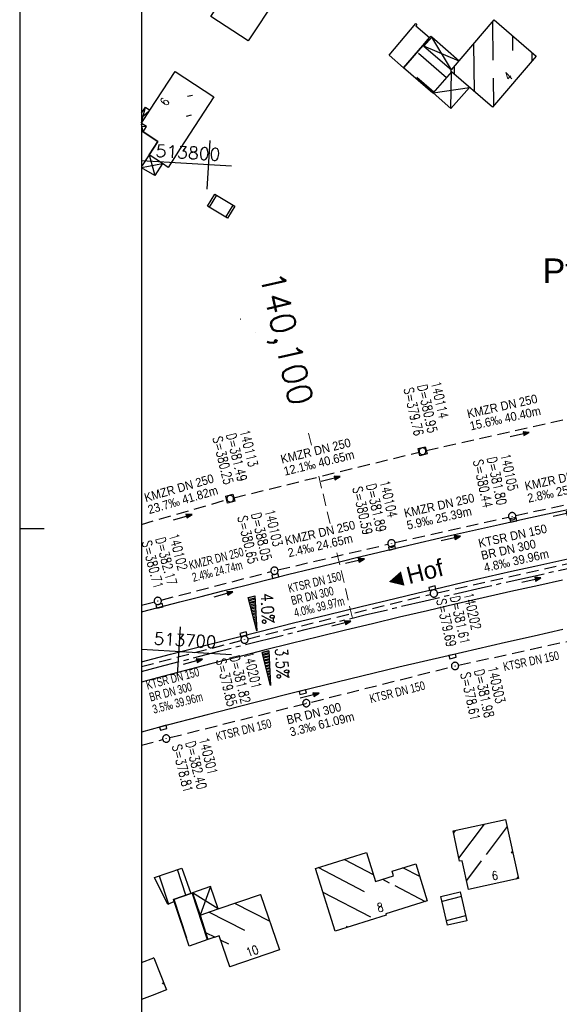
# Model space of a CAD drawing. Extents: x 4513427 to 4514562, y 5484516 to 5485110.
# Tile 3 of 15: x 4513427 to 4513537, y 5484715 to 5484917. Entities that reach past the tile are written whole.
import ezdxf
from ezdxf.enums import TextEntityAlignment as Align

# ---------------------------------------------------------------- set-up
doc = ezdxf.new("R2010")
doc.units = 0
doc.header["$LTSCALE"] = 10
doc.header["$MEASUREMENT"] = 0
for name, pattern in [('ACHSE', [5.5, 4, -0.5, 0.5, -0.5]), ('LT00', [0]), ('LT17', [0.15, 0.1, -0.05]), ('STRICHLINIE2', [0.375, 0.25, -0.125])]:
    doc.linetypes.add(name, pattern=pattern)
doc.layers.get('0').update_dxf_attribs({"linetype": 'LT00'})
for name, color, linetype in [('-BESCH', 7, 'STRICHLINIE2'), ('-BKAN014', 140, 'LT00'), ('-BKAN016', 140, 'LT00'), ('-BSCH014', 5, 'LT00'), ('-BSCH016', 5, 'LT00'), ('-Halt-Pfeil', 4, 'LT00'), ('-ORTSBEZEICHNUNG', 152, 'Continuous'), ('-RICHTUNG-NAME', 250, 'Continuous'), ('A-TEXT-KILOMETER', 30, 'LT17'), ('AX-020', 250, 'ACHSE'), ('DFK_BEB_SCHR', 254, 'LT00'), ('DFK_BEBAUUNG', 250, 'LT00'), ('DFK_HAUS_NR', 250, 'Continuous'), ('QUER_OST', 11, 'LT00'), ('QUER_WEST', 11, 'LT00'), ('RAHMEN', 250, 'Continuous'), ('V_AFBR_BAB', 250, 'LT00'), ('V_KA_MULD', 182, 'LT00'), ('V_KA_PRUF', 182, 'LT00'), ('V_RASTER', 250, 'LT00'), ('V_SINKK', 182, 'LT00')]:
    doc.layers.add(name, color=color, linetype=linetype)
doc.styles.add('Arial', font='arial.ttf')
doc.styles.add('Haltungsbeschriftung', font='arial.ttf', dxfattribs={"width": 0.75})
doc.styles.add('Kilometrierung', font='romans.shx')
doc.styles.add('ROMANS', font='romans.shx')
doc.styles.add('schachtbeschriftung', font='romans.shx', dxfattribs={"width": 0.75, "height": 0.2})
doc.styles.get("Standard").update_dxf_attribs({"font": 'romans.shx', "width": 0.8})

# ---------------------------------------------------------------- blocks, each defined once
blk = doc.blocks.new('SYMB0001')
at = {"color": 0, "linetype": 'ByBlock'}
for p, q in [((-0.015712, 0), (0.010166, 0.012015)), ((0, -0.021257), (-0.015712, 0)), ((0.010166, 0.012015), (0, -0.021257))]:
    blk.add_line(p, q, dxfattribs=at)
blk = doc.blocks.new('SYMB0003')
at = {"color": 0, "linetype": 'ByBlock'}
for p, q in [((-0.015712, 0), (0.010166, 0.012015)), ((0, -0.021257), (-0.015712, 0)), ((0.010166, 0.012015), (0, -0.021257))]:
    blk.add_line(p, q, dxfattribs=at)
for points in [[(-0.031395, 0.499013), (-0.093691, 0.491144), (-0.154509, 0.475528), (-0.21289, 0.452414), (-0.267913, 0.422164), (-0.318712, 0.385257), (-0.364484, 0.342274), (-0.404509, 0.293893), (-0.438154, 0.240877), (-0.464888, 0.184062), (-0.484292, 0.124345), (-0.496058, 0.062667), (-0.5, 0)], [(-0.5, 0), (-0.496058, -0.062667), (-0.484292, -0.124345), (-0.464888, -0.184062), (-0.438154, -0.240877), (-0.404509, -0.293893), (-0.364485, -0.342274), (-0.318712, -0.385257), (-0.267914, -0.422164), (-0.21289, -0.452414), (-0.154509, -0.475529), (-0.093691, -0.491144), (-0.031395, -0.499014), (0.031395, -0.499014)], [(0.5, 0), (0.496057, 0.062667), (0.484292, 0.124345), (0.464888, 0.184062), (0.438153, 0.240877), (0.404509, 0.293893), (0.364484, 0.342274), (0.318712, 0.385257), (0.267913, 0.422164), (0.21289, 0.452414), (0.154509, 0.475528), (0.093691, 0.491144), (0.031395, 0.499013), (-0.031395, 0.499013)], [(0.031395, -0.499014), (0.093691, -0.491144), (0.154509, -0.475529), (0.21289, -0.452414), (0.267914, -0.422164), (0.318712, -0.385257), (0.364485, -0.342274), (0.404509, -0.293893), (0.438154, -0.240877), (0.464889, -0.184062), (0.484292, -0.124345), (0.496058, -0.062667), (0.5, 0)]]:
    blk.add_lwpolyline(points, dxfattribs=at)
blk = doc.blocks.new('SYMB1210')
at = {"color": 0, "linetype": 'ByBlock'}
blk.add_line((0.018815, -0.179014), (0.055623, -0.17119), dxfattribs=at)
for points in [[(-0.2, -0.2), (-0.2, 0.2), (0.2, 0.2), (0.2, -0.2), (-0.2, -0.2)], [(0.018815, 0.179014), (-0.018815, 0.179014), (-0.055623, 0.17119), (-0.09, 0.155885), (-0.120444, 0.133766), (-0.145623, 0.105801), (-0.164438, 0.073213), (-0.176067, 0.037424), (-0.18, 0)], [(-0.18, 0), (-0.176067, -0.037424), (-0.164438, -0.073213), (-0.145623, -0.105801), (-0.120444, -0.133766), (-0.09, -0.155885), (-0.055623, -0.17119), (-0.018815, -0.179014), (0.018815, -0.179014)], [(0.18, 0), (0.176067, 0.037424), (0.164438, 0.073213), (0.145623, 0.105801), (0.120444, 0.133766), (0.09, 0.155885), (0.055623, 0.17119), (0.018815, 0.179014)], [(0.055623, -0.17119), (0.09, -0.155885), (0.120444, -0.133766), (0.145623, -0.105801), (0.164438, -0.073213), (0.176067, -0.037424), (0.18, 0)]]:
    blk.add_lwpolyline(points, dxfattribs=at)
blk = doc.blocks.new('SYMB0652')
at = {"color": 0, "linetype": 'ByBlock'}
blk.add_lwpolyline([(-0.15, -0.075), (0.15, -0.075), (0.15, 0.075), (-0.15, 0.075), (-0.15, -0.075)], dxfattribs=at)
blk = doc.blocks.new('SYMB0070')
at = {"color": 0, "linetype": 'ByBlock'}
for p, q in [((-0.5, 0), (0.2, 0)), ((0.5, 0), (0.2, 0.1)), ((0.2, 0.1), (0.2, 0)), ((0.468, 0), (0.21, 0.086)), ((0.21, 0.086), (0.21, -0.086)), ((0.21, -0.086), (0.468, 0)), ((0.22, -0.072), (0.437, 0)), ((0.23, -0.058), (0.405, 0)), ((0.24, -0.045), (0.374, 0)), ((0.342, 0), (0.25, 0.031)), ((0.25, 0.031), (0.25, -0.031)), ((0.25, -0.031), (0.342, 0)), ((0.26, -0.017), (0.31, 0)), ((0.27, -0.003), (0.279, 0))]:
    blk.add_line(p, q, dxfattribs=at)
for points in [[(0.2, 0), (0.2, -0.1), (0.5, 0)], [(0.437, 0), (0.22, 0.072), (0.22, -0.072)], [(0.405, 0), (0.23, 0.058), (0.23, -0.058)], [(0.374, 0), (0.24, 0.045), (0.24, -0.045)], [(0.31, 0), (0.26, 0.017), (0.26, -0.017)], [(0.279, 0), (0.27, 0.003), (0.27, -0.003)]]:
    blk.add_lwpolyline(points, dxfattribs=at)

msp = doc.modelspace()

# ---------------------------------------------------------------- linework, layer by layer
at = {"layer": '-BESCH'}
for p, q in [((4513510.08, 5484829.08), (4513548.05, 5484837.56)), ((4513470.61, 5484819.36), (4513508.62, 5484828.74)), ((4513528.47, 5484815.74), (4513551.74, 5484820.77)), ((4513451.7, 5484813.91), (4513469.17, 5484818.97)), ((4513503.7, 5484810.16), (4513527.01, 5484815.41)), ((4513479.69, 5484804.57), (4513502.24, 5484809.83)), ((4513512.39, 5484799.89), (4513549.93, 5484808.26)), ((4513455.74, 5484798.38), (4513478.24, 5484804.21)), ((4513451.7, 5484797.3), (4513454.29, 5484797.99)), ((4513473.56, 5484790.45), (4513510.93, 5484799.55)), ((4513516.75, 5484785.01), (4513572.09, 5484797.16)), ((4513451.7, 5484784.73), (4513472.11, 5484790.08)), ((4513457.49, 5484770.14), (4513515.29, 5484784.67)), ((4513451.7, 5484768.57), (4513456.04, 5484769.76))]:
    msp.add_line(p, q, dxfattribs=at)
at = {"layer": 'A-TEXT-KILOMETER', "lineweight": 0, "ltscale": 2.5}
for p, q in [((4513486.55, 5484830.19), (4513485.75, 5484833.61)), ((4513490.38, 5484814.07), (4513487.79, 5484824.97)), ((4513494.97, 5484794.69), (4513491.61, 5484808.85))]:
    msp.add_line(p, q, dxfattribs=at)
at = {"layer": 'AX-020', "ltscale": 0.2, "flags": 128}
msp.add_lwpolyline([(4513451.7, 5484783.72), (4513455.27, 5484784.67), (4513467.53, 5484787.86), (4513472.98, 5484789.25), (4513485.27, 5484792.32), (4513497.58, 5484795.32), (4513509.91, 5484798.25), (4513522.26, 5484801.09), (4513534.62, 5484803.86), (4513547, 5484806.54), (4513559.4, 5484809.15), (4513571.81, 5484811.68), (4513584.24, 5484814.14), (4513596.69, 5484816.51), (4513609.15, 5484818.81), (4513621.62, 5484821.02), (4513634.11, 5484823.16), (4513646.61, 5484825.22), (4513659.13, 5484827.2), (4513671.65, 5484829.1), (4513684.19, 5484830.92), (4513696.74, 5484832.67), (4513709.3, 5484834.33), (4513721.87, 5484835.91), (4513734.45, 5484837.42), (4513747.04, 5484838.84), (4513759.64, 5484840.19), (4513772.24, 5484841.46), (4513784.86, 5484842.64), (4513797.48, 5484843.75), (4513810.11, 5484844.78), (4513822.74, 5484845.72), (4513835.38, 5484846.59), (4513848.02, 5484847.38), (4513860.67, 5484848.09), (4513873.33, 5484848.72), (4513885.99, 5484849.26), (4513898.65, 5484849.73), (4513911.31, 5484850.12), (4513923.98, 5484850.43), (4513936.64, 5484850.66), (4513949.31, 5484850.8), (4513961.98, 5484850.87), (4513974.65, 5484850.86), (4513987.32, 5484850.77), (4513999.99, 5484850.6), (4514012.66, 5484850.35), (4514025.32, 5484850.01), (4514037.99, 5484849.6), (4514050.65, 5484849.11), (4514063.3, 5484848.54), (4514075.95, 5484847.89), (4514088.6, 5484847.16), (4514093.37, 5484846.86), (4514106.01, 5484846.02), (4514118.65, 5484845.1), (4514131.28, 5484844.12), (4514143.9, 5484843.06), (4514156.52, 5484841.94), (4514169.14, 5484840.77), (4514181.75, 5484839.53), (4514194.35, 5484838.25), (4514206.95, 5484836.92), (4514219.55, 5484835.55), (4514232.14, 5484834.14), (4514244.73, 5484832.7), (4514257.31, 5484831.22), (4514269.89, 5484829.72), (4514282.47, 5484828.2), (4514295.04, 5484826.66), (4514307.62, 5484825.11), (4514320.19, 5484823.55), (4514336.21, 5484821.55), (4514340.3, 5484821.04), (4514354.32, 5484819.29), (4514368.33, 5484817.55), (4514376.7, 5484816.51)], dxfattribs=at)
at = {"layer": 'DFK_BEB_SCHR'}
for p, q in [((4513523.86, 5484909.14), (4513523.76, 5484917.08)), ((4513527.79, 5484914.19), (4513527.83, 5484911.13)), ((4513519.81, 5484912.48), (4513519.93, 5484902.76)), ((4513508.51, 5484910.61), (4513514.27, 5484905.61)), ((4513531.86, 5484909.04), (4513531.84, 5484910.7)), ((4513515.89, 5484906.23), (4513515.87, 5484907.88)), ((4513511.64, 5484902.6), (4513508.2, 5484905.58)), ((4513523.97, 5484899.94), (4513523.9, 5484905.48)), ((4513461.13, 5484901.77), (4513462.14, 5484901.99)), ((4513461.89, 5484897.85), (4513460.88, 5484897.63)), ((4513467.05, 5484881.49), (4513465.56, 5484879.02)), ((4513468.99, 5484876.95), (4513470.47, 5484879.42)), ((4513516.82, 5484745.43), (4513522.05, 5484752.39)), ((4513526.68, 5484751.9), (4513522.38, 5484746.18)), ((4513516.06, 5484751.09), (4513515.69, 5484750.59)), ((4513527.6, 5484746.46), (4513527.82, 5484746.75)), ((4513497.46, 5484738.5), (4513487.95, 5484743.47)), ((4513493.35, 5484745.16), (4513499.24, 5484742.08)), ((4513508.76, 5484741.62), (4513505.3, 5484743.43)), ((4513521.4, 5484744.88), (4513518.36, 5484740.83)), ((4513455.31, 5484741.77), (4513457.2, 5484735.96)), ((4513460.8, 5484737.84), (4513459.09, 5484743.08)), ((4513528.95, 5484741.6), (4513528.58, 5484741.11)), ((4513501.15, 5484741.08), (4513502.52, 5484740.37)), ((4513503.67, 5484739.77), (4513509.88, 5484736.52)), ((4513465.25, 5484728.67), (4513462.11, 5484738.29)), ((4513476.12, 5484737.9), (4513476.01, 5484737.96)), ((4513488.91, 5484738.45), (4513498.64, 5484733.37)), ((4513517.31, 5484737.51), (4513513.34, 5484736.53)), ((4513458.33, 5484736.99), (4513460.92, 5484729.05)), ((4513470.75, 5484736.15), (4513477.99, 5484732.46)), ((4513472.86, 5484730.59), (4513465.48, 5484734.34)), ((4513514.26, 5484732.63), (4513518.2, 5484733.61)), ((4513494.09, 5484731.23), (4513493.72, 5484731.42)), ((4513464.84, 5484730.18), (4513466.77, 5484729.2)), ((4513467.93, 5484728.61), (4513469.52, 5484727.8)), ((4513454.21, 5484724.94), (4513454.17, 5484724.96)), ((4513469.88, 5484723.13), (4513469.78, 5484723.18)), ((4513455.92, 5484719.82), (4513456.3, 5484719.65))]:
    msp.add_line(p, q, dxfattribs=at)
at = {"layer": 'DFK_BEBAUUNG'}
for p, q in [((4513515.26, 5484907.18), (4513511.25, 5484913.92)), ((4513516.83, 5484908.99), (4513511.25, 5484913.92)), ((4513516.83, 5484908.99), (4513509.62, 5484912.02)), ((4513515.13, 5484899.24), (4513515.28, 5484906.75)), ((4513511.51, 5484902.46), (4513518.98, 5484903.58)), ((4513515.13, 5484899.24), (4513518.98, 5484903.58)), ((4513511.51, 5484902.46), (4513515.13, 5484899.24)), ((4513451.7, 5484896.36), (4513452.51, 5484899.49)), ((4513451.7, 5484898.26), (4513452.51, 5484899.49)), ((4513452.51, 5484899.49), (4513453.41, 5484898.89)), ((4513453.41, 5484898.89), (4513451.7, 5484897.3)), ((4513452.04, 5484894.44), (4513451.7, 5484896.03)), ((4513451.7, 5484895.64), (4513452.71, 5484895.58)), ((4513453.25, 5484889.71), (4513454.39, 5484885.48)), ((4513451.7, 5484887.17), (4513455.97, 5484887.93)), ((4513454.39, 5484885.48), (4513451.7, 5484887.07)), ((4513455.97, 5484887.93), (4513454.39, 5484885.48)), ((4513465.87, 5484739.59), (4513462.14, 5484738.3)), ((4513465.87, 5484739.59), (4513463.69, 5484733.72)), ((4513467.44, 5484735.01), (4513465.87, 5484739.59)), ((4513467.44, 5484735.01), (4513462.14, 5484738.3))]:
    msp.add_line(p, q, dxfattribs=at)
for points in [[(4513473.55, 5484913.11), (4513465.89, 5484918.14), (4513471.65, 5484926.95), (4513475.03, 5484924.76), (4513479.36, 5484921.96), (4513473.55, 5484913.11)], [(4513515.06, 5484906.97), (4513515.26, 5484907.18), (4513524.05, 5484917.42), (4513532.67, 5484909.98), (4513523.69, 5484899.54), (4513515.28, 5484906.75), (4513515.06, 5484906.97)], [(4513509.4, 5484912.2), (4513505.44, 5484907.59), (4513502.48, 5484910.16), (4513507.99, 5484916.67), (4513508.2, 5484916.48), (4513507.96, 5484916.21), (4513510.79, 5484913.81), (4513509.4, 5484912.2)], [(4513511.44, 5484902.38), (4513505.44, 5484907.59), (4513509.4, 5484912.2), (4513510.79, 5484913.81), (4513511.04, 5484914.11), (4513511.25, 5484913.92), (4513509.62, 5484912.02), (4513515.26, 5484907.18), (4513515.06, 5484906.97), (4513515.28, 5484906.75), (4513511.44, 5484902.38)], [(4513451.7, 5484896.27), (4513453.41, 5484898.89), (4513458.56, 5484906.82), (4513466.52, 5484901.61), (4513459.61, 5484891.03), (4513457.13, 5484887.16), (4513455.97, 5484887.93), (4513453.25, 5484889.71), (4513455.06, 5484892.47)], [(4513455.06, 5484892.47), (4513452.04, 5484894.44), (4513452.71, 5484895.58), (4513451.7, 5484896.19)], [(4513451.7, 5484894.66), (4513452.04, 5484894.44), (4513455.06, 5484892.47), (4513453.25, 5484889.71), (4513451.7, 5484887.35)], [(4513470.81, 5484879.22), (4513469.33, 5484876.74), (4513465.22, 5484879.23), (4513466.7, 5484881.7), (4513470.81, 5484879.22)], [(4513517.46, 5484744.84), (4513516.96, 5484744.77), (4513515.61, 5484750.99), (4513526.37, 5484753.34), (4513529.04, 5484741.21), (4513518.78, 5484738.96), (4513517.46, 5484744.84)], [(4513491.44, 5484730.4), (4513487.4, 5484743.3), (4513497.83, 5484746.57), (4513499.7, 5484740.62), (4513503.39, 5484741.78), (4513503.09, 5484742.74), (4513507.96, 5484744.26), (4513510.27, 5484736.64), (4513501.79, 5484733.97), (4513501.86, 5484733.69), (4513491.44, 5484730.4)], [(4513458.25, 5484736.96), (4513458.39, 5484736.52), (4513457.12, 5484735.92), (4513454.33, 5484741.43), (4513459.99, 5484743.39), (4513461.78, 5484738.18), (4513458.25, 5484736.96)], [(4513458.39, 5484736.52), (4513458.25, 5484736.96), (4513461.78, 5484738.18), (4513462.14, 5484738.3), (4513463.69, 5484733.72), (4513465.33, 5484728.69), (4513461.49, 5484727.36), (4513458.39, 5484736.52)], [(4513465.33, 5484728.69), (4513463.69, 5484733.72), (4513467.44, 5484735.01), (4513476.09, 5484737.98), (4513480.02, 5484726.58), (4513469.8, 5484723.1), (4513467.63, 5484729.49), (4513465.33, 5484728.69)], [(4513513.1, 5484737.55), (4513517.07, 5484738.53), (4513518.44, 5484732.58), (4513514.49, 5484731.65), (4513513.1, 5484737.55)], [(4513451.7, 5484723.99), (4513454.2, 5484724.97), (4513456.79, 5484718.4), (4513453.89, 5484717.25), (4513451.7, 5484716.39)]]:
    msp.add_lwpolyline(points, dxfattribs=at)
at = {"layer": 'QUER_OST'}
for p, q in [((4513474.96, 5484799.17), (4513473.62, 5484798.83)), ((4513473.69, 5484798.54), (4513474.98, 5484798.86)), ((4513475, 5484798.56), (4513473.76, 5484798.25)), ((4513473.84, 5484797.96), (4513475.01, 5484798.25)), ((4513475.03, 5484797.95), (4513473.91, 5484797.67)), ((4513473.99, 5484797.37), (4513475.04, 5484797.64)), ((4513475.06, 5484797.34), (4513474.06, 5484797.08)), ((4513474.13, 5484796.79), (4513475.07, 5484797.03)), ((4513475.09, 5484796.73), (4513474.21, 5484796.5)), ((4513474.28, 5484796.21), (4513475.11, 5484796.42)), ((4513475.12, 5484796.12), (4513474.35, 5484795.92)), ((4513474.43, 5484795.63), (4513475.14, 5484795.81)), ((4513475.15, 5484795.5), (4513474.5, 5484795.34)), ((4513474.58, 5484795.05), (4513475.17, 5484795.2)), ((4513475.18, 5484794.89), (4513474.65, 5484794.76)), ((4513474.72, 5484794.47), (4513475.2, 5484794.59)), ((4513475.21, 5484794.28), (4513474.8, 5484794.18)), ((4513474.87, 5484793.89), (4513475.23, 5484793.98)), ((4513475.25, 5484793.67), (4513474.95, 5484793.59)), ((4513475.02, 5484793.3), (4513475.26, 5484793.37)), ((4513475.28, 5484793.06), (4513475.09, 5484793.01)), ((4513475.17, 5484792.72), (4513475.29, 5484792.75)), ((4513475.31, 5484792.45), (4513475.24, 5484792.43)), ((4513475.31, 5484792.14), (4513475.32, 5484792.14))]:
    msp.add_line(p, q, dxfattribs=at)
msp.add_lwpolyline([(4513474.96, 5484799.22), (4513475.33, 5484792.09), (4513473.6, 5484798.88), (4513474.96, 5484799.22)], dxfattribs=at)
at = {"layer": 'QUER_WEST'}
for p, q in [((4513477.82, 5484787.93), (4513476.47, 5484787.59)), ((4513476.54, 5484787.29), (4513477.83, 5484787.62)), ((4513477.85, 5484787.32), (4513476.62, 5484787)), ((4513476.69, 5484786.71), (4513477.86, 5484787.01)), ((4513477.88, 5484786.7), (4513476.77, 5484786.42)), ((4513476.84, 5484786.13), (4513477.9, 5484786.4)), ((4513477.91, 5484786.09), (4513476.91, 5484785.84)), ((4513476.99, 5484785.55), (4513477.93, 5484785.79)), ((4513477.94, 5484785.48), (4513477.06, 5484785.26)), ((4513477.13, 5484784.97), (4513477.96, 5484785.18)), ((4513477.97, 5484784.87), (4513477.21, 5484784.68)), ((4513477.28, 5484784.39), (4513477.99, 5484784.57)), ((4513478.01, 5484784.26), (4513477.36, 5484784.1)), ((4513477.43, 5484783.8), (4513478.02, 5484783.95)), ((4513478.04, 5484783.65), (4513477.5, 5484783.51)), ((4513477.58, 5484783.22), (4513478.05, 5484783.34)), ((4513478.07, 5484783.04), (4513477.65, 5484782.93)), ((4513477.72, 5484782.64), (4513478.08, 5484782.73)), ((4513478.1, 5484782.43), (4513477.8, 5484782.35)), ((4513477.87, 5484782.06), (4513478.11, 5484782.12)), ((4513478.13, 5484781.82), (4513477.95, 5484781.77)), ((4513478.02, 5484781.48), (4513478.15, 5484781.51)), ((4513478.16, 5484781.21), (4513478.09, 5484781.19)), ((4513478.17, 5484780.9), (4513478.18, 5484780.9))]:
    msp.add_line(p, q, dxfattribs=at)
msp.add_lwpolyline([(4513477.81, 5484787.98), (4513478.18, 5484780.85), (4513476.46, 5484787.63), (4513477.81, 5484787.98)], dxfattribs=at)
at = {"layer": 'RAHMEN'}
msp.add_line((4513426.7, 5484813.05), (4513431.7, 5484813.05), dxfattribs=at)
for points in [[(4513426.7, 5484516.05), (4514561.7, 5484516.05), (4514561.7, 5485110.05), (4513426.7, 5485110.05), (4513426.7, 5484516.05)], [(4513451.7, 5484521.05), (4514376.7, 5484521.05), (4514376.7, 5485105.05), (4513451.7, 5485105.05), (4513451.7, 5484521.05)]]:
    msp.add_lwpolyline(points, dxfattribs=at)
at = {"layer": 'V_AFBR_BAB'}
for points in [[(4513451.7, 5484795.96), (4513455.12, 5484796.85), (4513459.53, 5484797.99), (4513463.94, 5484799.12), (4513468.36, 5484800.25), (4513472.88, 5484801.39), (4513477.41, 5484802.54), (4513481.94, 5484803.67), (4513486.47, 5484804.8), (4513491, 5484805.91), (4513495.54, 5484807.02), (4513505.39, 5484809.37), (4513515.26, 5484811.67), (4513525.14, 5484813.9), (4513530.55, 5484815.1), (4513535.96, 5484816.28), (4513541.38, 5484817.45)], [(4513451.7, 5484785.7), (4513457.63, 5484787.26), (4513466.8, 5484789.63), (4513475.98, 5484791.95), (4513482.89, 5484793.67), (4513489.8, 5484795.37), (4513496.72, 5484797.05), (4513503.64, 5484798.71), (4513508.43, 5484799.85), (4513513.21, 5484800.98), (4513518.01, 5484802.09), (4513522.8, 5484803.19), (4513527.6, 5484804.28), (4513532.4, 5484805.35), (4513537.32, 5484806.43), (4513542.25, 5484807.5)], [(4513538.08, 5484802.44), (4513533.17, 5484801.36), (4513527.46, 5484800.1), (4513521.75, 5484798.81), (4513516.04, 5484797.5), (4513510.34, 5484796.18), (4513504.65, 5484794.84), (4513499.08, 5484793.52), (4513493.53, 5484792.18), (4513487.97, 5484790.82), (4513482.42, 5484789.45), (4513476.87, 5484788.06), (4513471.39, 5484786.67), (4513465.9, 5484785.26), (4513460.42, 5484783.83), (4513454.95, 5484782.39), (4513451.7, 5484781.53)], [(4513538.15, 5484792.3), (4513532.25, 5484790.99), (4513526.36, 5484789.67), (4513520.47, 5484788.33), (4513514.58, 5484786.96), (4513504.45, 5484784.58), (4513494.33, 5484782.15), (4513484.23, 5484779.66), (4513474.7, 5484777.27), (4513465.18, 5484774.83), (4513455.68, 5484772.35), (4513451.7, 5484771.29)]]:
    msp.add_lwpolyline(points, dxfattribs=at)
at = {"layer": 'V_RASTER'}
for p, q in [((4513465.72, 5484892.67), (4513465.11, 5484882.69)), ((4513470.16, 5484887.39), (4513451.7, 5484888.52)), ((4513459.64, 5484792.86), (4513459.03, 5484782.87)), ((4513451.7, 5484788.33), (4513470.16, 5484787.21))]:
    msp.add_line(p, q, dxfattribs=at)

# ---------------------------------------------------------------- block references
at = {"layer": '-Halt-Pfeil'}
for p, xscale, yscale, zscale, rotation in [((4513529.28, 5484832.35), 4.000000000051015, 4.000000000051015, 4.000000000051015, 12.58152999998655), ((4513490.51, 5484823.25), 4.000000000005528, 4.000000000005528, 4.000000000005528, 13.86406999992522), ((4513460.14, 5484815.39), 4.000000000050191, 4.000000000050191, 4.000000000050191, 16.20400308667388), ((4513538.09, 5484816.02), 3.999999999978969, 3.999999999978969, 3.999999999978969, 12.20979999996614), ((4513515.15, 5484811.04), 3.999999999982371, 3.999999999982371, 3.999999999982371, 12.69266999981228), ((4513495.46, 5484806.38), 3.999999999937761, 3.999999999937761, 3.999999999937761, 13.13039000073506), ((4513531.68, 5484802.5), 3.999999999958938, 3.999999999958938, 3.999999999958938, 12.56787999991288), ((4513468.52, 5484799.57), 4.000000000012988, 4.000000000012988, 4.000000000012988, 14.54260000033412), ((4513492.66, 5484793.55), 3.999999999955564, 3.999999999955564, 3.999999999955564, 13.68764999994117), ((4513462.25, 5484785.75), 3.999999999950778, 3.999999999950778, 3.999999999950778, 14.70547000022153), ((4513486.17, 5484778.77), 4.000000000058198, 4.000000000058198, 4.000000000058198, 14.10578999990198)]:
    msp.add_blockref('SYMB0070', p, dxfattribs=dict(at, xscale=xscale, yscale=yscale, zscale=zscale, rotation=rotation))
at = {"layer": 'DFK_BEBAUUNG'}
for p, rotation in [((4513471.97, 5484856), 138.4045099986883), ((4513475.14, 5484853.29), 49.00916000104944)]:
    msp.add_blockref('SYMB0001', p, dxfattribs=dict(at, rotation=rotation))
at = {"layer": 'V_KA_MULD'}
for p, xscale, yscale, zscale, rotation in [((4513509.35, 5484828.92), 3.800000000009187, 3.800000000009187, 3.800000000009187, 14.00000000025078), ((4513469.89, 5484819.18), 3.80000000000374, 3.80000000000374, 3.80000000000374, 14.99999999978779)]:
    msp.add_blockref('SYMB1210', p, dxfattribs=dict(at, xscale=xscale, yscale=yscale, zscale=zscale, rotation=rotation))
at = {"layer": 'V_KA_PRUF', "xscale": 1.499999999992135, "yscale": 1.499999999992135, "zscale": 1.499999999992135}
for p in [(4513527.74, 5484815.58), (4513502.97, 5484810), (4513478.96, 5484804.4), (4513511.66, 5484799.73), (4513455.02, 5484798.19), (4513472.83, 5484790.27), (4513516.01, 5484784.85), (4513485.5, 5484777.22), (4513456.76, 5484769.96)]:
    msp.add_blockref('SYMB0003', p, dxfattribs=at)
at = {"layer": 'V_SINKK'}
for p, xscale, yscale, zscale, rotation in [((4513527.98, 5484814.83), 4.500000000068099, 4.500000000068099, 4.500000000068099, 12.37673705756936), ((4513503.07, 5484809.09), 4.500000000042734, 4.500000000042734, 4.500000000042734, 13.74530743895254), ((4513479.15, 5484803.29), 4.500000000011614, 4.500000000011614, 4.500000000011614, 13.25424278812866), ((4513511.37, 5484800.81), 4.499999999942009, 4.499999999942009, 4.499999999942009, 13.00000000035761), ((4513455.38, 5484797.18), 4.499999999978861, 4.499999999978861, 4.499999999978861, 14.24230632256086), ((4513472.62, 5484791.35), 4.500000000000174, 4.500000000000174, 4.500000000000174, 13.999999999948), ((4513515.5, 5484786.82), 4.499999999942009, 4.499999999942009, 4.499999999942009, 13.00000000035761), ((4513484.77, 5484779.47), 4.500000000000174, 4.500000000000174, 4.500000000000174, 13.999999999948), ((4513456.15, 5484772.17), 4.49999999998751, 4.49999999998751, 4.49999999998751, 14.99999999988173)]:
    msp.add_blockref('SYMB0652', p, dxfattribs=dict(at, xscale=xscale, yscale=yscale, zscale=zscale, rotation=rotation))

# ---------------------------------------------------------------- texts
at = {"layer": '-BKAN014', "style": 'Haltungsbeschriftung'}
for s, rotation, width, p in [('KMZR DN 250', 12.5815, 0.9, (4513518.7, 5484835.68)), ('15.6‰ 40.40m', 12.5815, 0.9, (4513519.26, 5484833.18)), ('KMZR DN 250', 13.8641, 0.9, (4513480.49, 5484826.36)), ('12.1‰ 40.65m', 13.8641, 0.9, (4513481.1, 5484823.88)), ('KMZR DN 250', 16.1673, 0.9, (4513452.57, 5484818.46)), ('23.7‰ 41.82m', 16.1673, 0.9, (4513453.29, 5484816)), ('KTSR DN 150', 12.5679, 0.9, (4513521.02, 5484809.11)), ('BR DN 300', 12.5679, 0.9, (4513521.58, 5484806.61)), ('4.8‰ 39.96m', 12.5679, 0.9, (4513522.14, 5484804.12)), ('KTSR DN 150', 13.6877, 0.7, (4513482.01, 5484799.84)), ('BR DN 300', 13.6877, 0.7, (4513482.62, 5484797.35)), ('4.0‰ 39.97m', 13.6877, 0.7, (4513483.22, 5484794.86)), ('KTSR DN 150', 14.7055, 0.7, (4513452.91, 5484780)), ('BR DN 300', 14.7055, 0.7, (4513453.56, 5484777.53)), ('3.5‰ 39.96m', 14.7055, 0.7, (4513454.21, 5484775.05))]:
    msp.add_text(s, height=1.8, rotation=rotation, dxfattribs=dict(at, width=width)).set_placement(p)
at = {"layer": '-BKAN016', "style": 'Haltungsbeschriftung'}
for s, rotation, width, p in [('KMZR DN 250', 12.2098, 0.9, (4513530.54, 5484820.85)), ('2.8‰ 25.30m', 12.2098, 0.9, (4513531.08, 5484818.35)), ('KMZR DN 250', 12.6927, 0.9, (4513505.77, 5484815.3)), ('5.9‰ 25.39m', 12.6927, 0.9, (4513506.33, 5484812.81)), ('KMZR DN 250', 13.1304, 0.9, (4513481.36, 5484809.64)), ('2.4‰ 24.65m', 13.1304, 0.9, (4513481.94, 5484807.15)), ('KMZR DN 250', 14.5426, 0.7, (4513461.71, 5484804.59)), ('2.4‰ 24.74m', 14.5426, 0.7, (4513462.35, 5484802.11)), ('KTSR DN 150', 12, 0.73, (4513526.11, 5484783.78)), ('KTSR DN 150', 14.1058, 0.73, (4513498.74, 5484777.21)), ('BR DN 300', 14.1058, 0.9, (4513481.72, 5484772.85)), ('KTSR DN 150', 14.1058, 0.73, (4513467.23, 5484769.44)), ('3.3‰ 61.09m', 14.1058, 0.9, (4513482.34, 5484770.37))]:
    msp.add_text(s, height=1.8, rotation=rotation, dxfattribs=dict(at, width=width)).set_placement(p)
at = {"layer": '-BSCH014', "style": 'schachtbeschriftung', "width": 0.75}
for s, rotation, p in [('D=380.95', 282.5815, (4513508.28, 5484842.35)), ('140114', 282.5815, (4513511.09, 5484842.98)), ('S=379.76', 282.5815, (4513505.47, 5484841.72)), ('D=381.49', 283.8641, (4513469.05, 5484832.35)), ('140113', 283.8641, (4513471.84, 5484833.04)), ('S=380.25', 283.8641, (4513466.25, 5484831.66)), ('S=379.69', 282.5679, (4513512.16, 5484798.39)), ('D=381.61', 282.5679, (4513514.97, 5484799.02)), ('140202', 282.5679, (4513517.78, 5484799.64)), ('S=379.85', 283.6877, (4513466.99, 5484786.12)), ('D=381.82', 283.6877, (4513469.78, 5484786.8)), ('140201', 283.6877, (4513472.58, 5484787.49))]:
    msp.add_text(s, height=2, rotation=rotation, dxfattribs=at).set_placement(p)
at = {"layer": '-BSCH016', "style": 'schachtbeschriftung', "width": 0.75}
for s, rotation, p in [('140105', 282.2098, (4513525.35, 5484828.17)), ('S=380.44', 282.2098, (4513519.72, 5484826.95)), ('D=381.80', 282.2098, (4513522.54, 5484827.56)), ('D=381.89', 282.6927, (4513497.78, 5484822.02)), ('140104', 282.6927, (4513500.59, 5484822.65)), ('S=380.59', 282.6927, (4513494.97, 5484821.39)), ('D=388.05', 283.1304, (4513474.17, 5484816.07)), ('140103', 283.1304, (4513476.98, 5484816.72)), ('S=380.65', 283.1304, (4513471.37, 5484815.42)), ('S=380.71', 284.5426, (4513451.75, 5484810.27)), ('D=382.17', 284.5426, (4513454.54, 5484810.99)), ('140102', 284.5426, (4513457.33, 5484811.71)), ('D=381.98', 282.3847, (4513519.93, 5484783.92)), ('140303', 282.3847, (4513522.75, 5484784.54)), ('S=378.61', 282.3847, (4513517.12, 5484783.3)), ('140301', 284.1058, (4513463.5, 5484769.85)), ('S=378.81', 284.1058, (4513457.92, 5484768.45)), ('D=382.40', 284.1058, (4513460.71, 5484769.15))]:
    msp.add_text(s, height=2, rotation=rotation, dxfattribs=at).set_placement(p)
at = {"layer": '-ORTSBEZEICHNUNG', "style": 'Arial'}
msp.add_text('Pfreimd', height=5, rotation=0, dxfattribs=at).set_placement((4513533.98, 5484863.47))
at = {"layer": '-RICHTUNG-NAME', "insert": (4513513.95, 5484803.4), "char_height": 3.5, "width": 13.88, "attachment_point": 9, "rotation": 13.9831, "style": 'Arial'}
msp.add_mtext('{\\fArial|b0|i0|c0|p32;◄\\fSwis721 BlkOul BT|b0|i0|c0|p82;Hof}', dxfattribs=at)
at = {"layer": 'A-TEXT-KILOMETER', "style": 'Kilometrierung'}
msp.add_text('140,100', height=5, rotation=283, dxfattribs=at).set_placement((4513484.59, 5484838.48), align=Align.MIDDLE_RIGHT)
at = {"layer": 'DFK_HAUS_NR', "style": 'ROMANS', "width": 0.8}
for s, rotation, p in [('4', 44.5895, (4513527.12, 5484904.78)), ('9', 236.9714, (4513456.03, 5484901.65)), ('6', 6.441, (4513523.67, 5484740.89)), ('8', 13.0158, (4513500.27, 5484734.31)), ('10', 18.8474, (4513473.54, 5484725.12))]:
    msp.add_text(s, height=1.8, rotation=rotation, dxfattribs=at).set_placement(p)
at = {"layer": 'QUER_OST', "style": 'ROMANS', "width": 0.8}
msp.add_text('4.0%', height=2.5, rotation=272.9282, dxfattribs=at).set_placement((4513476.16, 5484799.7))
at = {"layer": 'QUER_WEST', "style": 'ROMANS', "width": 0.8}
msp.add_text('3.5%', height=2.5, rotation=272.9282, dxfattribs=at).set_placement((4513479.14, 5484788.46))
at = {"layer": 'V_RASTER'}
for s, width, p in [(' 513800', 1.033, (4513452.76, 5484889.45)), (' 513700', 0.998, (4513452.45, 5484789.37))]:
    msp.add_text(s, height=2.5, rotation=356.5148, dxfattribs=dict(at, width=width)).set_placement(p)

doc.saveas('drawing.dxf')
